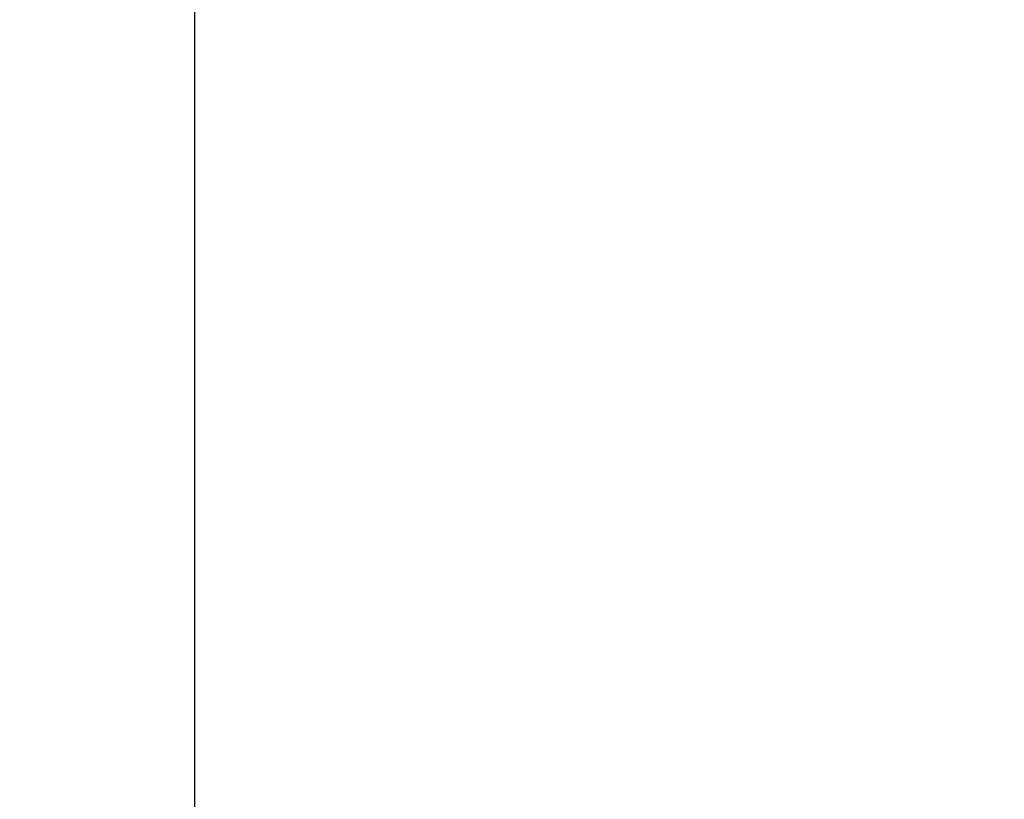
# Model space of a CAD drawing. Header units: millimetres. Extents: x 58700 to 76644, y 972 to 11123.
# Tile 188 of 256: x 62396.062 to 62396.1025, y 7274.7601 to 7274.7922. Entities that reach past the tile are written whole.
import ezdxf

# ---------------------------------------------------------------- set-up
doc = ezdxf.new("R2010")
doc.units = ezdxf.units.MM

msp = doc.modelspace()

# ---------------------------------------------------------------- hatches: boundary and pattern name
at = {"lineweight": 13}
h = msp.add_hatch(dxfattribs=at)
h.set_pattern_fill('ANSI33', color=256, scale=50, style=0)
h.set_pattern_definition([(45, (-737.5, -83.74), (-224.5064, 224.5064), []), (45, (-513, -83.74), (-224.5064, 224.5064), [158.75, -79.375])])
h.paths.add_polyline_path([(62007.083511, 7097.511773), (62407.083552, 7097.511773), (62407.083516, 7255.048283), (62402.080766, 7255.048283), (62402.080766, 7274.801271), (62007.083511, 7274.801271)])
h.paths.add_polyline_path([(62385.844518, 7570.310527), (62385.844518, 7492.878276), (62037.072043, 7492.878276), (62037.072043, 7570.310527)], flags=16)
h.paths.add_polyline_path([(62665.495643, 7274.801271), (62665.495643, 7633.599651), (62453.283511, 7630.763855), (62453.283511, 7460.915332), (62503.283511, 7460.915332), (62503.283511, 7450.915332), (62453.283511, 7450.915332), (62453.283511, 7274.801271)])
h.paths.add_polyline_path([(62410.883511, 7450.915332), (62360.883511, 7450.915332), (62360.883511, 7460.915332), (62410.883511, 7460.915332), (62410.883511, 7630.197262), (62031.005957, 7625.120947), (62007.083511, 7601.198502), (62007.083511, 7290.801271), (62124.582139, 7290.801271), (62124.582139, 7292.801271), (62284.582139, 7292.801271), (62284.582139, 7290.801271), (62410.883511, 7290.801271)])
h.paths.add_polyline_path([(62083.369875, 7308.267951), (62083.369875, 7416.705332), (62304.403227, 7416.705332), (62304.403227, 7308.267951)])
at = {"lineweight": 9}
h = msp.add_hatch(dxfattribs=at)
h.set_pattern_fill('ANSI31', color=256)
h.set_pattern_definition([(45, (-737.497, -83.7406), (-2.24506403, 2.24506403), [])])
edge = h.paths.add_edge_path()
edge.add_line((62456.06918, 7280.801271), (62450.06918, 7280.801271))
edge.add_line((62450.06918, 7280.801271), (62450.06918, 7274.801271))
edge.add_line((62450.06918, 7274.801271), (62453.06918, 7274.801271))
edge.add_arc((62453.06918, 7277.801271), 3, 270, 360)
edge.add_line((62456.06918, 7277.801271), (62456.06918, 7280.801271))
edge = h.paths.add_edge_path()
edge.add_line((62411.66918, 7280.801271), (62396.06918, 7280.801271))
edge.add_line((62396.06918, 7280.801271), (62396.06918, 7240.801271))
edge.add_line((62396.06918, 7240.801271), (62399.06918, 7240.801271))
edge.add_arc((62399.06918, 7243.801271), 3, 270, 360)
edge.add_line((62402.06918, 7243.801271), (62402.06918, 7268.801271))
edge.add_arc((62408.06918, 7268.801271), 6, 90, 180, ccw=False)
edge.add_line((62408.06918, 7274.801271), (62411.66918, 7274.801271))
edge.add_line((62411.66918, 7274.801271), (62411.66918, 7280.801271))

# ---------------------------------------------------------------- linework, layer by layer
msp.add_lwpolyline([(62396.06918, 7240.801271), (62396.06918, 7280.801271), (62456.06918, 7280.801271), (62456.06918, 7277.801271, -0.414214), (62453.06918, 7274.801271), (62408.06918, 7274.801271, 0.414214), (62402.06918, 7268.801271), (62402.06918, 7243.801271, -0.414214), (62399.06918, 7240.801271), (62396.06918, 7240.801271)], format="xyb")

doc.saveas('drawing.dxf')
